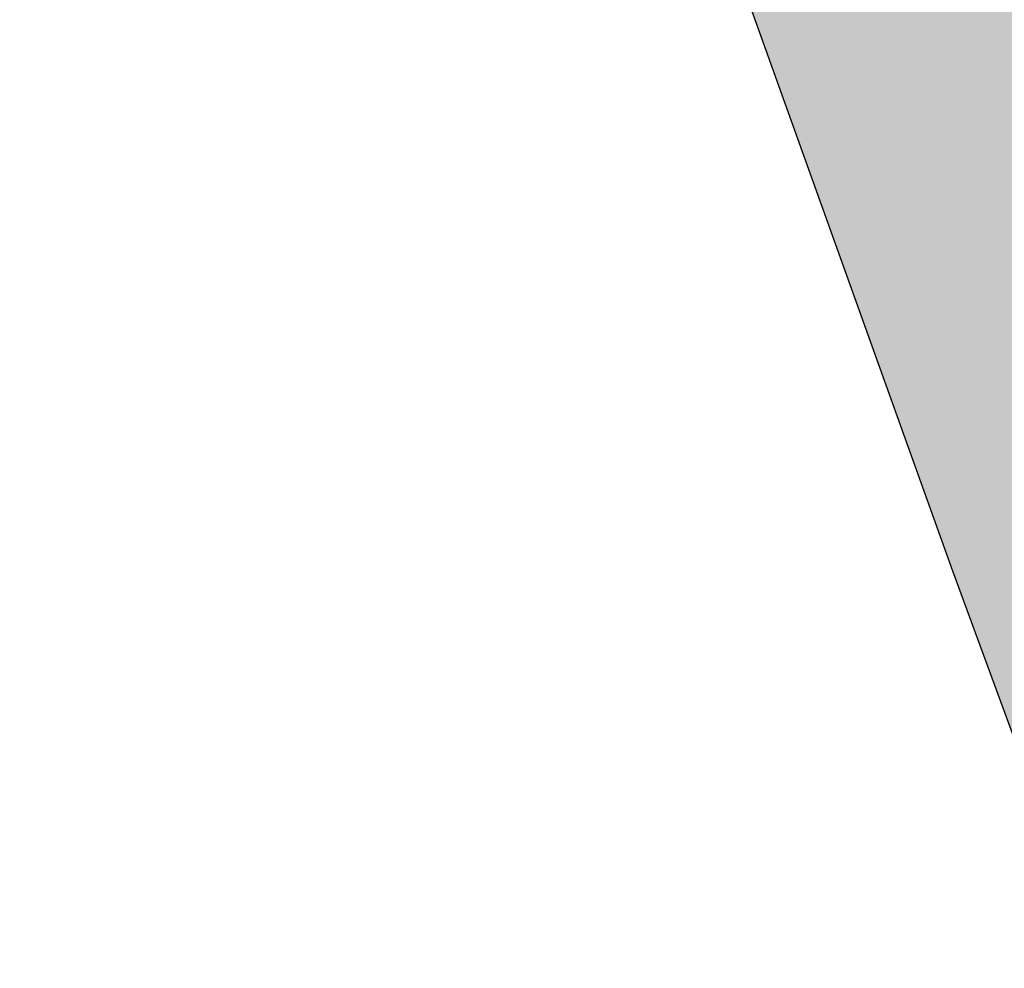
# Model space of a CAD drawing. Header units: millimetres. Extents: x -767 to 1132, y -388 to 938.
# Tile 1 of 14: x -661 to -638, y 204 to 226. Entities that reach past the tile are written whole.
import ezdxf

# ---------------------------------------------------------------- set-up
doc = ezdxf.new("R2010")
doc.units = ezdxf.units.MM
doc.header["$LTSCALE"] = 0.5
doc.layers.add('BPR-LS_COL_Grün', color=255, linetype='Continuous', lineweight=25)
doc.layers.add('LPB_-_LPB_SRF_PROM', color=255, linetype='Continuous', lineweight=13)

# ---------------------------------------------------------------- blocks, each defined once
blk = doc.blocks.new('S_Grünflächen (2D)')
at = {"layer": 'BPR-LS_COL_Grün', "linetype": 'Continuous', "lineweight": 0}
h = blk.add_hatch(color=9, dxfattribs=at)
edge = h.paths.add_edge_path()
edge.add_line((-412.135, 27.332), (-413.233, 25.358))
edge.add_line((-413.233, 25.358), (-413.367, 24.917))
edge.add_line((-413.367, 24.917), (-413.424, 24.014))
edge.add_line((-413.424, 24.014), (-399.52, -15.297))
edge.add_line((-399.52, -15.297), (-375.897, -80.765))
edge.add_line((-375.897, -80.765), (-347.813, -159.082))
edge.add_line((-347.813, -159.082), (-343.292, -171.382))
edge.add_line((-343.292, -171.382), (-328.728, -211.528))
edge.add_arc((-348.852, -177.71), 39.352, 300.7569, 301.3975)
edge.add_arc((-333.04, -203.618), 9, 301.3975, 379.9175)
edge.add_line((-324.578, -200.552), (-349.67, -131.326))
edge.add_line((-349.67, -131.326), (-349.673, -131.319))
edge.add_line((-349.673, -131.319), (-351.776, -125.49))
edge.add_line((-351.776, -125.49), (-389.229, -22.126))
edge.add_arc((-188.97, 50.436), 213, 197.73354, 199.91753, ccw=False)
edge.add_arc((-1153.835, -258.114), 800, 17.73354, 19.039978)
edge.add_line((-397.603, 2.868), (-397.603, 2.868))
edge.add_arc((-364.102, 16.958), 36.343, 198.9196, 202.812, ccw=False)
edge.add_line((-398.482, 5.174), (-398.482, 5.174))
edge.add_line((-398.482, 5.174), (-399.895, 9.125))
edge.add_line((-399.895, 9.125), (-399.895, 9.125))
edge.add_arc((-470.74, -22.144), 77.439, 23.81579, 34.55228)
edge.add_line((-406.961, 21.776), (-406.961, 21.776))
edge.add_line((-406.961, 21.776), (-406.961, 21.776))
edge.add_arc((-386.508, 35.86), 24.833, 198.8536, 214.5523, ccw=False)
edge.add_line((-410.009, 27.835), (-410.009, 27.835))
edge.add_arc((-410.725, 26.119), 1.86, 67.3435, 139.282)
at = {"layer": 'BPR-LS_COL_Grün', "elevation": 35.7, "flags": 128}
blk.add_lwpolyline([(-413.424, 24.014), (-399.52, -15.297), (-375.897, -80.765), (-347.813, -159.082), (-343.292, -171.382), (-328.728, -211.528, 0.002795), (-328.351, -211.301, 0.356674), (-324.578, -200.552), (-349.67, -131.326), (-349.673, -131.319), (-351.776, -125.49), (-389.229, -22.126, -0.00953), (-391.849, -14.442, 0.0057), (-397.603, 2.868), (-397.603, 2.868, -0.016985), (-398.482, 5.174), (-398.482, 5.174), (-399.895, 9.125), (-399.895, 9.125, 0.046881), (-406.961, 21.776)], format="xyb", dxfattribs=at)

msp = doc.modelspace()

# ---------------------------------------------------------------- block references
at = {"layer": 'LPB_-_LPB_SRF_PROM', "color": 7}
msp.add_blockref('S_Grünflächen (2D)', (-291.512, 372.072, 14.1), dxfattribs=at)

doc.saveas('drawing.dxf')
